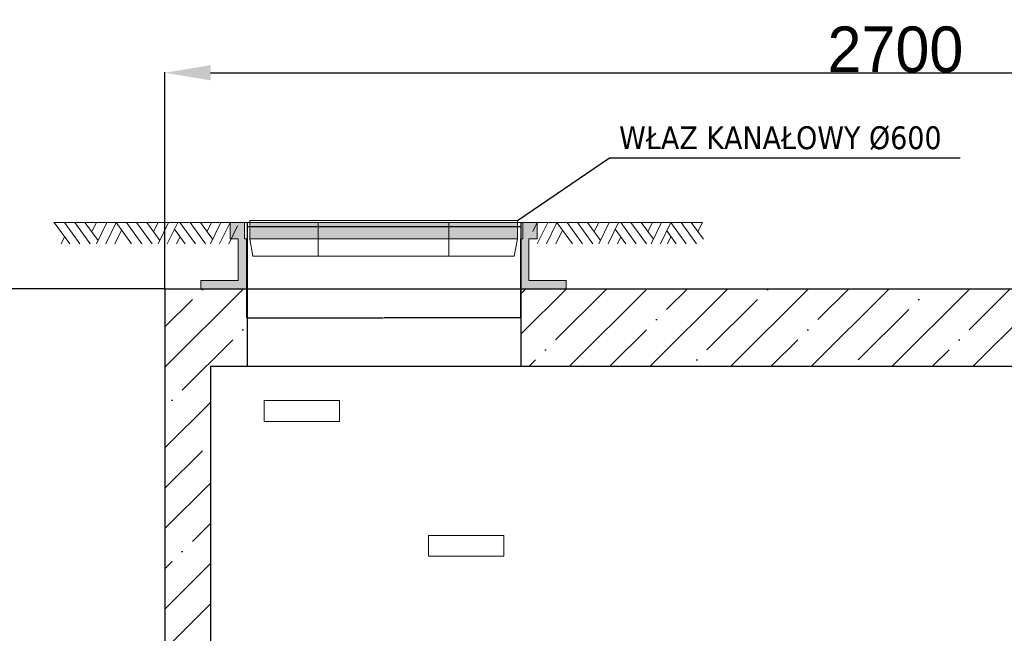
# Model space of a CAD drawing. Extents: x -34599 to 125690, y -105249 to 21518.
# Tile 44 of 64: x 110837 to 112993, y -32441 to -31096. Entities that reach past the tile are written whole.
import ezdxf

# ---------------------------------------------------------------- set-up
doc = ezdxf.new("R2010")
doc.units = 0
doc.header["$MEASUREMENT"] = 0
doc.layers.get('0').update_dxf_attribs({"linetype": 'CONTINUOUS'})
doc.layers.get('Defpoints').update_dxf_attribs({"linetype": 'CONTINUOUS'})
doc.layers.add('_Eko_Opis', color=7, linetype='CONTINUOUS')
doc.layers.add('HAWLE OPIS', color=7, linetype='CONTINUOUS')
doc.layers.add('studzienka', color=7, linetype='CONTINUOUS', lineweight=20)
doc.styles.get("Standard").update_dxf_attribs({"font": '-125'})
doc.dimstyles.new('ISO-25', dxfattribs={"dimtxt": 2.5, "dimasz": 2.5, "dimexe": 1.25, "dimexo": 0.625, "dimtad": 1, "dimtxsty": 'Standard', "dimcen": 2.5, "dimadec": 0, "dimazin": 0, "dimtfac": 1, "dimtmove": 0, "dimatfit": 3, "dimfxl": 0, "dimarcsym": 0})
doc.dimstyles.get("Standard").update_dxf_attribs({"dimtxt": 0.18, "dimasz": 0.18, "dimexe": 0.18, "dimexo": 0.0625, "dimgap": 0.09, "dimtad": 0, "dimtih": 1, "dimtoh": 1, "dimdec": 4, "dimzin": 0, "dimdsep": 46, "dimtxsty": 'Standard', "dimcen": 0.09, "dimadec": 0, "dimazin": 0, "dimtfac": 1, "dimtdec": 4, "dimtofl": 0, "dimtmove": 0, "dimatfit": 3, "dimfxl": 0, "dimtolj": 1, "dimtzin": 0, "dimarcsym": 0})

# ---------------------------------------------------------------- blocks, each defined once
blk = doc.blocks.new('*D439')
at = {"layer": '_Eko_Opis', "color": 0, "lineweight": -2}
for p, q in [((111153.8, -31685.7), (110476, -31685.7)), ((110477.2, -31785.7), (110477.2, -33685.7)), ((111153.8, -33785.7), (110476, -33785.7))]:
    blk.add_line(p, q, dxfattribs=at)
at = {"layer": '_Eko_Opis', "color": 0}
for points in [[(110493.9, -31785.7), (110460.6, -31785.7), (110477.2, -31685.7)], [(110460.6, -33685.7), (110493.9, -33685.7), (110477.2, -33785.7)]]:
    blk.add_solid(points, dxfattribs=at)
at = {"layer": 'Defpoints', "color": 0}
for p in [(111154.5, -31685.7), (110477.2, -33785.7), (111154.5, -33785.7)]:
    blk.add_point(p, dxfattribs=at)
at = {"layer": '_Eko_Opis', "color": 0, "linetype": 'ByBlock', "lineweight": 9, "insert": (110426.6, -32735.7), "char_height": 100, "attachment_point": 5, "rotation": 90}
blk.add_mtext('2100', dxfattribs=at)
blk = doc.blocks.new('*D440')
at = {"layer": '_Eko_Opis', "color": 0, "lineweight": -2}
for p, q in [((111154.5, -31685.1), (111154.5, -31211)), ((111254.5, -31212.3), (113754.3, -31212.3)), ((113854.3, -31685.1), (113854.3, -31211))]:
    blk.add_line(p, q, dxfattribs=at)
at = {"layer": '_Eko_Opis', "color": 0}
for points in [[(111254.5, -31195.6), (111254.5, -31229), (111154.5, -31212.3)], [(113754.3, -31229), (113754.3, -31195.6), (113854.3, -31212.3)]]:
    blk.add_solid(points, dxfattribs=at)
at = {"layer": 'Defpoints', "color": 0}
for p in [(113854.3, -31212.3), (111154.5, -31685.7), (113854.3, -31685.7)]:
    blk.add_point(p, dxfattribs=at)
at = {"layer": '_Eko_Opis', "color": 0, "linetype": 'ByBlock', "lineweight": 9, "insert": (112754.5, -31161.7), "char_height": 100, "attachment_point": 5}
blk.add_mtext('2700', dxfattribs=at)
blk = doc.blocks.new('*D441')
at = {"color": 0, "linetype": 'ByBlock', "lineweight": -2}
for p, q in [((111333.6, -31665.7), (111333.6, -31749.7)), ((111933.6, -31665.7), (111933.6, -31749.7)), ((111333.7, -31749.5), (111632.9, -31749.5)), ((111933.4, -31749.5), (111634.3, -31749.5))]:
    blk.add_line(p, q, dxfattribs=at)
at = {"color": 0}
for points in [[(111333.7, -31749.5), (111333.7, -31749.6), (111333.6, -31749.5)], [(111933.4, -31749.6), (111933.4, -31749.5), (111933.6, -31749.5)]]:
    blk.add_solid(points, dxfattribs=at)
at = {"layer": 'Defpoints', "color": 0}
for p in [(111333.6, -31665.6), (111933.6, -31665.6), (111933.6, -31749.5)]:
    blk.add_point(p, dxfattribs=at)
at = {"color": 0, "linetype": 'ByBlock', "insert": (111633.6, -31749.5), "char_height": 0.18, "attachment_point": 5}
blk.add_mtext('\\A1;600.0000', dxfattribs=at)

msp = doc.modelspace()

# ---------------------------------------------------------------- hatches: boundary and pattern name
at = {"linetype": 'ByBlock'}
h = msp.add_hatch(dxfattribs=at)
h.set_pattern_fill('ANSI35', color=256, scale=500, style=0)
h.paths.add_polyline_path([(111154.45073, -33785.71103), (113854.33018, -33785.71103), (113854.33018, -31685.71103), (111934.45073, -31685.71103), (111934.45073, -31855.71103), (113754.33018, -31855.71103), (113754.33018, -33685.71103), (113654.33018, -33685.71103), (113654.33018, -33735.71103), (113454.33018, -33735.71103), (113454.33018, -33685.71103), (111254.45073, -33685.71103), (111254.45073, -31855.71103), (111334.45073, -31855.71103), (111334.45073, -31685.71103), (111154.45073, -31685.71103)])
at = {"layer": 'studzienka'}
for points in [[(111297.19995, -31576.59012), (111315.38177, -31576.59012), (111315.38177, -31667.31739), (111233.56359, -31667.31739), (111233.56359, -31685.49921), (111333.56358, -31685.49921), (111333.56358, -31576.59012), (111329.01813, -31576.59012), (111329.01813, -31540.22648), (111297.19995, -31540.22648)], [(111969.92722, -31540.22648), (111951.7454, -31540.22648), (111938.10904, -31540.22648), (111938.10904, -31576.59012), (111933.56358, -31576.59012), (111933.56358, -31685.49921), (112033.56359, -31685.49921), (112033.56359, -31667.31739), (111951.7454, -31667.31739), (111951.7454, -31576.59012), (111969.92722, -31576.59012)]]:
    msp.add_hatch(color=256, dxfattribs=at).paths.add_polyline_path(points)
h = msp.add_hatch(color=256, dxfattribs=at)
h.paths.add_polyline_path([(111926.83652, -31576.59012), (111926.83652, -31540.22648), (111633.56358, -31540.22648), (111633.56358, -31576.59012), (111640.29065, -31576.59012)])
h.paths.add_polyline_path([(111633.56358, -31576.59012), (111633.56358, -31540.22648), (111340.29065, -31540.22648), (111340.29065, -31576.59012)])

# ---------------------------------------------------------------- linework, layer by layer
at = {"linetype": 'ByBlock'}
for p, q in [((111334.45073, -31540.22648), (111334.45073, -31855.71103)), ((111934.45073, -31540.22648), (111934.45073, -31855.71103)), ((111334.27073, -31549.5475), (111934.27073, -31549.5475)), ((111154.45073, -31685.71103), (111334.45073, -31685.71103)), ((111154.45073, -31685.71103), (111154.45073, -33785.71103)), ((111334.45073, -31685.71103), (111934.45073, -31685.71103)), ((111934.45073, -31685.71103), (113854.33018, -31685.71103)), ((111254.45073, -31855.71103), (111254.45073, -33685.71103)), ((111254.45073, -31855.71103), (111334.45073, -31855.71103)), ((111334.45073, -31855.71103), (111934.45073, -31855.71103)), ((111934.45073, -31855.71103), (113754.33018, -31855.71103))]:
    msp.add_line(p, q, dxfattribs=at)
at = {"layer": 'HAWLE OPIS'}
for p, q in [((111926.83652, -31536.03858), (112128.17972, -31398.83748)), ((112128.17972, -31398.83748), (112896.10329, -31398.83748))]:
    msp.add_line(p, q, dxfattribs=at)
at = {"layer": 'studzienka'}
for p, q in [((112331.87979, -31540.22648), (110910.47086, -31540.22648)), ((110912.27051, -31540.22648), (110946.08489, -31587.31027)), ((110934.68091, -31540.26203), (110968.46976, -31587.31027)), ((110957.04026, -31540.22648), (110990.85464, -31587.31027)), ((110979.42513, -31540.22648), (111008.13321, -31580.20015)), ((111004.52068, -31540.22648), (110994.61562, -31560.6133)), ((111027.55466, -31540.22648), (111004.75634, -31587.1505)), ((111047.76885, -31540.22648), (111024.89291, -31587.31027)), ((111047.76885, -31540.22648), (111081.58323, -31587.31027)), ((111070.17925, -31540.26203), (111103.9681, -31587.31027)), ((111092.5386, -31540.22648), (111126.35298, -31587.31027)), ((111114.92347, -31540.22648), (111143.30397, -31579.74402)), ((111139.46983, -31540.22648), (111129.56477, -31560.6133)), ((111162.5038, -31540.22648), (111139.70548, -31587.1505)), ((111182.71799, -31540.22648), (111159.84205, -31587.31027)), ((111187.48099, -31540.26203), (111221.26984, -31587.31027)), ((111209.84033, -31540.22648), (111243.65471, -31587.31027)), ((111232.22521, -31540.22648), (111258.92377, -31577.40207)), ((111256.77156, -31540.22648), (111246.86651, -31560.6133)), ((111276.98576, -31540.22648), (111254.18744, -31587.1505)), ((111297.19995, -31540.22648), (111274.32401, -31587.31027)), ((111313.55373, -31548.17207), (111294.5382, -31587.31027)), ((111315.38177, -31540.22648), (111297.19995, -31540.22648)), ((111297.19995, -31576.59012), (111297.19995, -31540.22648)), ((111329.01813, -31576.59012), (111329.01813, -31540.22648)), ((111633.56358, -31536.03858), (111340.29065, -31536.03858)), ((111340.29065, -31536.03858), (111340.29065, -31576.59012)), ((111490.46551, -31614.16562), (111490.46551, -31540.22648)), ((111633.56358, -31536.03858), (111926.83652, -31536.03858)), ((111776.66166, -31614.16562), (111776.66166, -31540.22648)), ((111926.83652, -31536.03858), (111926.83652, -31576.59012)), ((111938.10904, -31576.59012), (111938.10904, -31540.22648)), ((111951.7454, -31540.22648), (111969.92722, -31540.22648)), ((111969.92722, -31540.22648), (111960.02216, -31560.6133)), ((111969.92722, -31576.59012), (111969.92722, -31540.22648)), ((111992.96119, -31540.22648), (111970.16288, -31587.1505)), ((112013.17539, -31540.22648), (111990.29945, -31587.31027)), ((112013.17539, -31540.22648), (112046.98977, -31587.31027)), ((112035.58579, -31540.26203), (112069.37464, -31587.31027)), ((112057.94513, -31540.22648), (112091.75951, -31587.31027)), ((112080.33001, -31540.22648), (112108.7105, -31579.74402)), ((112104.87636, -31540.22648), (112094.97131, -31560.6133)), ((112127.91034, -31540.22648), (112105.11202, -31587.1505)), ((112148.12453, -31540.22648), (112125.24859, -31587.31027)), ((112152.88753, -31540.26203), (112186.67638, -31587.31027)), ((112175.24687, -31540.22648), (112209.06125, -31587.31027)), ((112197.63175, -31540.22648), (112224.33031, -31577.40207)), ((112222.1781, -31540.22648), (112212.27304, -31560.6133)), ((112242.3923, -31540.22648), (112219.59398, -31587.1505)), ((112262.60649, -31540.22648), (112239.73055, -31587.31027)), ((112262.60649, -31540.22648), (112296.39534, -31587.27472)), ((112284.96583, -31540.19093), (112318.78021, -31587.27472)), ((112307.3507, -31540.19093), (112334.04927, -31577.36652)), ((112331.89706, -31540.19093), (112321.992, -31560.57775)), ((111059.82612, -31557.01525), (111045.1071, -31587.31027)), ((111175.59683, -31554.88342), (111198.88497, -31587.31027)), ((112025.23265, -31557.01525), (112010.51364, -31587.31027)), ((112141.00337, -31554.88342), (112164.29151, -31587.31027)), ((112253.57364, -31558.8181), (112274.01046, -31587.27472)), ((110934.85402, -31571.67219), (110927.25617, -31587.31027)), ((111187.6541, -31571.67219), (111180.05624, -31587.31027)), ((111315.38177, -31576.59012), (111297.19995, -31576.59012)), ((111315.38177, -31667.31739), (111315.38177, -31576.59012)), ((111329.01813, -31576.59012), (111333.56358, -31576.59012)), ((111333.56358, -31685.68103), (111333.56358, -31576.59012)), ((111340.29065, -31576.59012), (111640.29065, -31576.59012)), ((111340.29065, -31576.59012), (111347.36744, -31614.16562)), ((111926.83652, -31576.59012), (111626.83652, -31576.59012)), ((111926.83652, -31576.59012), (111919.75973, -31614.16562)), ((111933.56358, -31685.68103), (111933.56358, -31576.59012)), ((111938.10904, -31576.59012), (111933.56358, -31576.59012)), ((111951.7454, -31576.59012), (111969.92722, -31576.59012)), ((111951.7454, -31667.31739), (111951.7454, -31576.59012)), ((112153.06064, -31571.67219), (112145.46278, -31587.31027)), ((112262.77959, -31571.63664), (112255.18174, -31587.27472)), ((111633.56358, -31614.16562), (111347.36744, -31614.16562)), ((111347.36744, -31614.16562), (111919.75973, -31614.16562)), ((111233.56359, -31667.31739), (111233.56359, -31685.49921)), ((111233.56359, -31667.31739), (111315.38177, -31667.31739)), ((111233.56359, -31667.31739), (111233.56359, -31685.49921)), ((111233.56359, -31667.31739), (111315.38177, -31667.31739)), ((112033.56359, -31667.31739), (111951.7454, -31667.31739)), ((112033.56359, -31667.31739), (111951.7454, -31667.31739)), ((112033.56359, -31667.31739), (112033.56359, -31685.49921)), ((112033.56359, -31667.31739), (112033.56359, -31685.49921)), ((112033.56359, -31667.31739), (112033.56359, -31685.49921)), ((112033.56359, -31667.31739), (112033.56359, -31685.49921)), ((111233.56359, -31680.95376), (111233.56359, -31685.49921)), ((111233.56359, -31680.95376), (111233.56359, -31685.49921))]:
    msp.add_line(p, q, dxfattribs=at)
for points in [[(111329.01813, -31540.22648), (111329.01813, -31540.22648), (111329.01813, -31576.59012), (111329.01813, -31576.59012)], [(111372.19607, -31930.7755), (111537.22285, -31930.7755), (111537.22285, -31976.42928), (111372.19607, -31976.42928)], [(111731.6786, -32226.42928), (111896.70539, -32226.42928), (111896.70539, -32272.08305), (111731.6786, -32272.08305)]]:
    msp.add_lwpolyline(points, close=True, dxfattribs=at)
at = {"layer": 'studzienka', "const_width": 1.81818}
for points in [[(111490.46551, -31614.16562), (111490.46551, -31540.22648)], [(111776.66166, -31614.16562), (111776.66166, -31540.22648)], [(111347.36744, -31614.16562), (111340.29065, -31576.59012)], [(111919.75973, -31614.16562), (111926.83652, -31576.59012)], [(111919.75973, -31614.16562), (111347.36744, -31614.16562)], [(111776.66166, -31614.16562), (111776.66166, -31614.16562)]]:
    msp.add_lwpolyline(points, dxfattribs=at)

# ---------------------------------------------------------------- texts
at = {"layer": 'HAWLE OPIS', "insert": (112149.40329, -31329.7577), "char_height": 100, "width": 3105.1476, "attachment_point": 1}
msp.add_mtext('\\fTahoma|b0|i0|c238|p32;\\H0.5x;WŁAZ KANAŁOWY %%C600  ', dxfattribs=at)

# ---------------------------------------------------------------- dimensions: what is measured, and where the dimension line sits
at = {"linetype": 'ByBlock'}
dim = msp.add_aligned_dim(p1=(111333.56358, -31665.60869), p2=(111933.56358, -31665.60869), distance=-83.93881, dimstyle='Standard', override={"dimtmove": 2}, dxfattribs=at)
dim.commit()
dim.dimension.update_dxf_attribs({"geometry": '*D441', "text_midpoint": (111633.56358, -31749.5475)})
at = {"layer": '_Eko_Opis', "lineweight": 9}
dim = msp.add_linear_dim(base=(113854.33018, -31212.29232), p1=(111154.45073, -31685.71103), p2=(113854.33018, -31685.71103), angle=0, dimstyle='ISO-25', override={"dimtxt": 100, "dimasz": 100, "dimdec": 0}, dxfattribs=at)
dim.commit()
dim.dimension.update_dxf_attribs({"geometry": '*D440', "text_midpoint": (112754.45073, -31212.29232), "dimtype": 161})
dim = msp.add_aligned_dim(p1=(111154.45073, -31685.71103), p2=(111154.45073, -33785.71103), distance=-677.22402, dimstyle='ISO-25', override={"dimtxt": 100, "dimasz": 100, "dimdec": 0}, dxfattribs=at)
dim.commit()
dim.dimension.update_dxf_attribs({"geometry": '*D439', "text_midpoint": (110426.60171, -32735.71103)})

doc.saveas('drawing.dxf')
